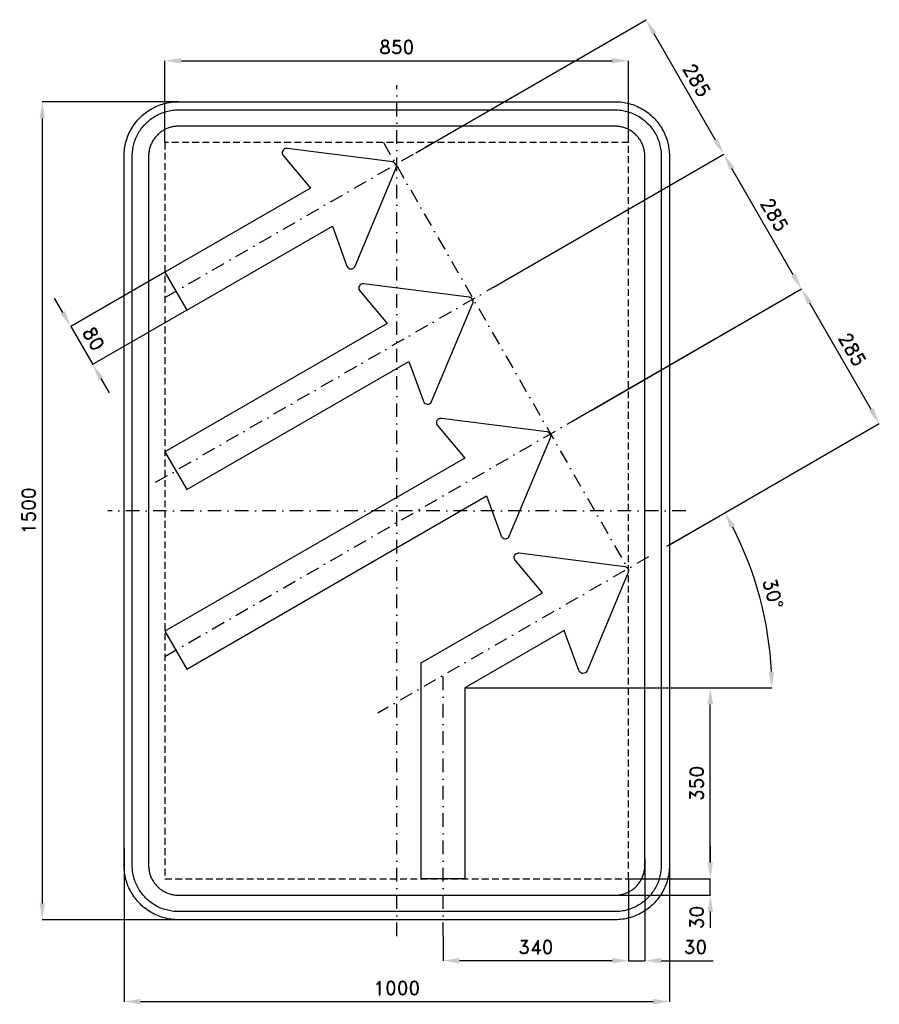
# Model space of a CAD drawing. Header units: millimetres. Extents: x -691 to 885, y -905 to 900.
import ezdxf

# ---------------------------------------------------------------- set-up
doc = ezdxf.new("R2010")
doc.units = ezdxf.units.MM
doc.header["$LTSCALE"] = 5
doc.linetypes.add('ČERCHOVANÁX2', pattern=[2, 1, -0.5, 0, -0.5])
doc.linetypes.add('ČÁRKOVANÁX2', pattern=[1.5, 1, -0.5])
doc.layers.add('Kóty', color=2, linetype='Continuous')
doc.layers.add('Značka', color=7, linetype='Continuous')
doc.styles.get("Standard").update_dxf_attribs({"font": 'romand.shx', "height": 25})
doc.dimstyles.get("Standard").update_dxf_attribs({"dimtxt": 25, "dimasz": 30, "dimexe": 0.18, "dimexo": 0.0625, "dimgap": 12.5, "dimtad": 1, "dimdec": 0, "dimzin": 0, "dimdsep": 46, "dimtxsty": 'Standard', "dimcen": 0.09, "dimadec": 0, "dimazin": 0, "dimtfac": 1, "dimtdec": 0, "dimtofl": 0, "dimtmove": 0, "dimatfit": 3, "dimfxl": 1, "dimtolj": 1, "dimtzin": 0, "dimarcsym": 0})

# ---------------------------------------------------------------- blocks, each defined once
blk = doc.blocks.new('*D0')
at = {"layer": 'Defpoints', "color": 0, "transparency": 16777216}
for p in [(500, -548.8), (-500, -619.3), (500, -900)]:
    blk.add_point(p, dxfattribs=at)
at = {"layer": 'Kóty', "color": 0, "lineweight": -2, "transparency": 16777216}
for p, q in [((500, -548.9), (500, -900.2)), ((-500, -619.4), (-500, -900.2)), ((-470, -900), (470, -900))]:
    blk.add_line(p, q, dxfattribs=at)
at = {"layer": 'Kóty', "color": 0, "transparency": 16777216}
for points in [[(-470, -895), (-470, -905), (-500, -900)], [(470, -895), (470, -905), (500, -900)]]:
    blk.add_solid(points, dxfattribs=at)
at = {"layer": 'Kóty', "color": 0, "transparency": 16777216, "insert": (0, -875), "char_height": 25, "attachment_point": 5}
blk.add_mtext('\\A1;1000', dxfattribs=at)
blk = doc.blocks.new('*D1')
at = {"layer": 'Defpoints', "color": 0, "transparency": 16777216}
for p in [(500, -622), (-500, -634.2), (500, -900)]:
    blk.add_point(p, dxfattribs=at)
at = {"layer": 'Kóty', "color": 0, "lineweight": -2, "transparency": 16777216}
for p, q in [((500, -622.1), (500, -900.2)), ((-500, -634.2), (-500, -900.2)), ((-470, -900), (470, -900))]:
    blk.add_line(p, q, dxfattribs=at)
at = {"layer": 'Kóty', "color": 0, "transparency": 16777216}
for points in [[(-470, -895), (-470, -905), (-500, -900)], [(470, -895), (470, -905), (500, -900)]]:
    blk.add_solid(points, dxfattribs=at)
at = {"layer": 'Kóty', "color": 0, "transparency": 16777216, "insert": (0, -875), "char_height": 25, "attachment_point": 5}
blk.add_mtext('\\A1;1000', dxfattribs=at)
blk = doc.blocks.new('*D2')
at = {"layer": 'Defpoints', "color": 0, "transparency": 16777216}
for p in [(425, 825), (-425, 675), (425, 675)]:
    blk.add_point(p, dxfattribs=at)
at = {"layer": 'Kóty', "color": 0, "lineweight": -2, "transparency": 16777216}
for p, q in [((-425, 675.0625), (-425, 825.18)), ((-395, 825), (395, 825)), ((425, 675.0625), (425, 825.18))]:
    blk.add_line(p, q, dxfattribs=at)
at = {"layer": 'Kóty', "color": 0, "transparency": 16777216}
for points in [[(-395, 830), (-395, 820), (-425, 825)], [(395, 830), (395, 820), (425, 825)]]:
    blk.add_solid(points, dxfattribs=at)
at = {"layer": 'Kóty', "color": 0, "transparency": 16777216, "insert": (0, 850), "char_height": 25, "attachment_point": 5}
blk.add_mtext('\\A1;850', dxfattribs=at)
blk = doc.blocks.new('*D3')
at = {"layer": 'Defpoints', "color": 0, "transparency": 16777216}
for p in [(125, -324.993), (575, -324.993), (425, -675)]:
    blk.add_point(p, dxfattribs=at)
at = {"layer": 'Kóty', "color": 0, "lineweight": -2, "transparency": 16777216}
for p, q in [((125.0625, -324.993), (575.18, -324.993)), ((575, -645), (575, -354.993)), ((425.0625, -675), (575.18, -675))]:
    blk.add_line(p, q, dxfattribs=at)
at = {"layer": 'Kóty', "color": 0, "transparency": 16777216}
for points in [[(570, -354.993), (580, -354.993), (575, -324.993)], [(570, -645), (580, -645), (575, -675)]]:
    blk.add_solid(points, dxfattribs=at)
at = {"layer": 'Kóty', "color": 0, "transparency": 16777216, "insert": (550, -499.9965), "char_height": 25, "attachment_point": 5, "rotation": 90}
blk.add_mtext('\\A1;350', dxfattribs=at)
blk = doc.blocks.new('*D4')
at = {"layer": 'Defpoints', "color": 0, "transparency": 16777216}
for p in [(742.2, 406.6), (357.5, 184.5), (500, -62.3)]:
    blk.add_point(p, dxfattribs=at)
at = {"layer": 'Kóty', "color": 0, "lineweight": -2, "transparency": 16777216}
for p, q in [((357.6, 184.5), (742.4, 406.7)), ((869.7, 185.7), (757.2, 380.6)), ((500.1, -62.3), (884.9, 159.9))]:
    blk.add_line(p, q, dxfattribs=at)
at = {"layer": 'Kóty', "color": 0, "transparency": 16777216}
for points in [[(761.6, 383.1), (752.9, 378.1), (742.2, 406.6)], [(874, 188.2), (865.4, 183.2), (884.7, 159.8)]]:
    blk.add_solid(points, dxfattribs=at)
at = {"layer": 'Kóty', "color": 0, "transparency": 16777216, "insert": (835.1, 295.7), "char_height": 25, "attachment_point": 5, "rotation": 299.9969}
blk.add_mtext('\\A1;285', dxfattribs=at)
blk = doc.blocks.new('*D5')
at = {"layer": 'Defpoints', "color": 0, "transparency": 16777216}
for p in [(599.7, 653.4), (177.4, 409.6), (319.9, 162.8)]:
    blk.add_point(p, dxfattribs=at)
at = {"layer": 'Kóty', "color": 0, "lineweight": -2, "transparency": 16777216}
for p, q in [((177.5, 409.6), (599.9, 653.5)), ((727.2, 432.6), (614.7, 627.4)), ((320, 162.8), (742.4, 406.7))]:
    blk.add_line(p, q, dxfattribs=at)
at = {"layer": 'Kóty', "color": 0, "transparency": 16777216}
for points in [[(619.1, 629.9), (610.4, 624.9), (599.7, 653.4)], [(731.6, 435.1), (722.9, 430.1), (742.2, 406.6)]]:
    blk.add_solid(points, dxfattribs=at)
at = {"layer": 'Kóty', "color": 0, "transparency": 16777216, "insert": (692.6, 542.5), "char_height": 25, "attachment_point": 5, "rotation": 299.9979}
blk.add_mtext('\\A1;285', dxfattribs=at)
blk = doc.blocks.new('*D6')
at = {"layer": 'Defpoints', "color": 0, "transparency": 16777216}
for p in [(457.3, 900.2), (35, 656.5), (177.5, 409.6)]:
    blk.add_point(p, dxfattribs=at)
at = {"layer": 'Kóty', "color": 0, "lineweight": -2, "transparency": 16777216}
for p, q in [((35, 656.5), (457.4, 900.3)), ((584.7, 679.4), (472.3, 874.3)), ((177.5, 409.7), (599.9, 653.5))]:
    blk.add_line(p, q, dxfattribs=at)
at = {"layer": 'Kóty', "color": 0, "transparency": 16777216}
for points in [[(476.6, 876.8), (467.9, 871.8), (457.3, 900.2)], [(589.1, 681.9), (580.4, 676.9), (599.7, 653.4)]]:
    blk.add_solid(points, dxfattribs=at)
at = {"layer": 'Kóty', "color": 0, "transparency": 16777216, "insert": (550.1, 789.3), "char_height": 25, "attachment_point": 5, "rotation": 299.9969}
blk.add_mtext('\\A1;285', dxfattribs=at)
blk = doc.blocks.new('*D7')
at = {"layer": 'Defpoints', "color": 0, "transparency": 16777216}
for p in [(494.9, -65.3), (677.9, -213.4), (85, -301.9), (125.1, -325), (540.5, -325)]:
    blk.add_point(p, dxfattribs=at)
at = {"layer": 'Kóty', "color": 0, "lineweight": -2, "transparency": 16777216}
for p, q in [((495, -65.2), (601.7, -3.6)), ((540.5, -325), (687.9, -325))]:
    blk.add_line(p, q, dxfattribs=at)
blk.add_arc((45, -325), 642.7, 2.6748, 27.3221, dxfattribs=at)
at = {"layer": 'Kóty', "color": 0, "transparency": 16777216}
for points in [[(611.6, -32.4), (620.4, -27.6), (601.6, -3.7)], [(692, -294.9), (682, -295.1), (687.7, -325)]]:
    blk.add_solid(points, dxfattribs=at)
at = {"layer": 'Kóty', "color": 0, "transparency": 16777216, "insert": (689.9, -152.2), "char_height": 25, "attachment_point": 5, "rotation": 284.9984}
blk.add_mtext('\\A1;30°', dxfattribs=at)
blk = doc.blocks.new('*D8')
at = {"layer": 'Defpoints', "color": 0, "transparency": 16777216}
for p in [(-400, 750), (-650, -750), (-375.5, -750)]:
    blk.add_point(p, dxfattribs=at)
at = {"layer": 'Kóty', "color": 0, "lineweight": -2, "transparency": 16777216}
for p, q in [((-400.1, 750), (-650.2, 750)), ((-650, 720), (-650, -720)), ((-375.6, -750), (-650.2, -750))]:
    blk.add_line(p, q, dxfattribs=at)
at = {"layer": 'Kóty', "color": 0, "transparency": 16777216}
for points in [[(-655, 720), (-645, 720), (-650, 750)], [(-655, -720), (-645, -720), (-650, -750)]]:
    blk.add_solid(points, dxfattribs=at)
at = {"layer": 'Kóty', "color": 0, "transparency": 16777216, "insert": (-675, 0), "char_height": 25, "attachment_point": 5, "rotation": 90}
blk.add_mtext('\\A1;1500', dxfattribs=at)
blk = doc.blocks.new('*D9')
at = {"layer": 'Defpoints', "color": 0, "transparency": 16777216}
for p in [(425.0625, -675), (85, -780), (85, -825)]:
    blk.add_point(p, dxfattribs=at)
at = {"layer": 'Kóty', "color": 0, "lineweight": -2, "transparency": 16777216}
for p, q in [((425.0625, -675.0625), (425.0625, -825.18)), ((85, -780.0625), (85, -825.18)), ((395.0625, -825), (115, -825))]:
    blk.add_line(p, q, dxfattribs=at)
at = {"layer": 'Kóty', "color": 0, "transparency": 16777216}
for points in [[(115, -820), (115, -830), (85, -825)], [(395.0625, -820), (395.0625, -830), (425.0625, -825)]]:
    blk.add_solid(points, dxfattribs=at)
at = {"layer": 'Kóty', "color": 0, "transparency": 16777216, "insert": (255.03125, -800), "char_height": 25, "attachment_point": 5}
blk.add_mtext('\\A1;340', dxfattribs=at)
blk = doc.blocks.new('*D10')
at = {"layer": 'Defpoints', "color": 0, "transparency": 16777216}
for p in [(455, -637), (425.1, -675), (455, -825)]:
    blk.add_point(p, dxfattribs=at)
at = {"layer": 'Kóty', "color": 0, "lineweight": -2, "transparency": 16777216}
for p, q in [((455, -637.1), (455, -825.2)), ((425.1, -675.1), (425.1, -825.2)), ((395.1, -825), (365.1, -825)), ((485, -825), (580.5, -825))]:
    blk.add_line(p, q, dxfattribs=at)
at = {"layer": 'Kóty', "color": 0, "transparency": 16777216}
for points in [[(395.1, -820), (395.1, -830), (425.1, -825)], [(485, -820), (485, -830), (455, -825)]]:
    blk.add_solid(points, dxfattribs=at)
at = {"layer": 'Kóty', "color": 0, "transparency": 16777216, "insert": (547.7, -800), "char_height": 25, "attachment_point": 5}
blk.add_mtext('\\A1;30', dxfattribs=at)

msp = doc.modelspace()

# ---------------------------------------------------------------- linework, layer by layer
at = {"layer": 'Kóty'}
for p, q in [((-425, 437.1), (-597.6, 337.5)), ((-612.4, 363.5), (-627.4, 389.5)), ((-385, 367.8), (-557.6, 268.2)), ((-542.4, 242.3), (-527.4, 216.3)), ((575, -615), (575, -645)), ((425, -675), (575.2, -675)), ((366.1, -705), (575.2, -705)), ((575, -735), (575, -765))]:
    msp.add_line(p, q, dxfattribs=at)
for points in [[(-597.4, 337.6), (-557.4, 268.3)], [(575, -705), (575, -675)], [(425.1, -825), (455, -825)]]:
    msp.add_lwpolyline(points, dxfattribs=at)
for points in [[(-608.1, 366), (-616.7, 361), (-597.4, 337.6)], [(-538.1, 244.8), (-546.7, 239.8), (-557.4, 268.3)], [(570, -645), (580, -645), (575, -675)], [(570, -735), (580, -735), (575, -705)]]:
    msp.add_solid(points, dxfattribs=at)
at = {"layer": 'Značka', "color": 6, "linetype": 'ČERCHOVANÁX2', "ltscale": 5}
for p, q in [((-425, 390.9), (69.5, 676.4)), ((186.3, 414.8), (-457.4, 43.1)), ((-425, -267.2), (353.1, 182)), ((461.7, -84.5), (-34.9, -371.1))]:
    msp.add_line(p, q, dxfattribs=at)
at = {"layer": 'Značka', "color": 5}
msp.add_line((-425, 108), (-385, 38.7), dxfattribs=at)
at = {"layer": 'Značka', "color": 6, "linetype": 'ČERCHOVANÁX2', "ltscale": 5}
for points in [[(0, -780), (0, 780)], [(-24.2, 675), (425, -108.1)], [(530, 0), (-530, 0)], [(85, -780), (85, -301.9)]]:
    msp.add_lwpolyline(points, dxfattribs=at)
at = {"layer": 'Značka', "color": 5}
for points in [[(-400, -750), (-400.4, -750), (-400.8, -750, -0.03218), (-413.7, -749.1, -0.035443), (-426.4, -746.5, -0.036267), (-438.7, -742.3, -0.03442), (-450.2, -736.5, -0.033722), (-461, -729.3, -0.034085), (-470.7, -720.7, -0.034209), (-479.3, -711, -0.034229), (-486.5, -700.2, -0.034044), (-492.3, -688.7, -0.033412), (-496.5, -676.4, -0.034127), (-499.1, -663.7, -0.036745), (-500, -650.8), (-500, -650.4), (-500, -650), (-500, 650), (-500, 650.4), (-500, 650.8, -0.03218), (-499.1, 663.7, -0.035441), (-496.5, 676.4, -0.03627), (-492.3, 688.7, -0.034417), (-486.5, 700.2, -0.033719), (-479.3, 711, -0.034078), (-470.7, 720.7, -0.034208), (-461, 729.3, -0.034227), (-450.2, 736.5, -0.034051), (-438.7, 742.3, -0.033416), (-426.4, 746.5, -0.034129), (-413.7, 749.1, -0.036746), (-400.8, 750), (-400.4, 750), (-400, 750), (400, 750), (400.4, 750), (400.8, 750, -0.032179), (413.7, 749.1, -0.035451), (426.4, 746.5, -0.036282), (438.7, 742.3, -0.034425), (450.2, 736.5, -0.033731), (461, 729.3, -0.034081), (470.7, 720.7, -0.034214), (479.3, 711, -0.034229), (486.5, 700.2, -0.034034), (492.3, 688.6, -0.033411), (496.5, 676.4, -0.034122), (499.1, 663.7, -0.036741), (500, 650.8), (500, 650.4), (500, 650), (500, -650), (500, -650.4), (500, -650.8, -0.032179), (499.1, -663.7, -0.035442), (496.5, -676.4, -0.036264), (492.3, -688.7, -0.034415), (486.5, -700.2, -0.033719), (479.3, -711, -0.034086), (470.7, -720.7, -0.034205), (461, -729.3, -0.03423), (450.2, -736.5, -0.034046), (438.7, -742.3, -0.033413), (426.4, -746.5, -0.034127), (413.7, -749.1, -0.036745), (400.8, -750), (400.4, -750), (400, -750), (-400, -750)], [(-400, -735), (-400.3, -735), (-400.7, -735, -0.03218), (-411.6, -734.2, -0.035443), (-422.4, -732, -0.036267), (-432.9, -728.5, -0.03442), (-442.7, -723.5, -0.033721), (-451.9, -717.4, -0.034085), (-460.1, -710.1, -0.034209), (-467.4, -701.9, -0.034229), (-473.5, -692.7, -0.034045), (-478.4, -682.9, -0.033412), (-482, -672.4, -0.034127), (-484.3, -661.6, -0.036745), (-485, -650.7), (-485, -650.3), (-485, -650), (-485, 650), (-485, 650.3), (-485, 650.7, -0.032181), (-484.2, 661.6, -0.035444), (-482, 672.4, -0.036267), (-478.5, 682.9, -0.034419), (-473.5, 692.7, -0.033711), (-467.4, 701.9, -0.034078), (-460.1, 710.1, -0.034195), (-451.9, 717.4, -0.034219), (-442.7, 723.5, -0.034051), (-432.9, 728.4, -0.033409), (-422.4, 732, -0.034121), (-411.6, 734.3, -0.036745), (-400.7, 735), (-400.3, 735), (-400, 735), (400, 735), (400.3, 735), (400.7, 735, -0.032174), (411.6, 734.2, -0.03544), (422.4, 732, -0.036261), (432.9, 728.5, -0.03443), (442.7, 723.5, -0.033731), (451.9, 717.4, -0.03408), (460.1, 710.1, -0.034212), (467.4, 701.9, -0.03423), (473.5, 692.7, -0.034037), (478.4, 682.9, -0.033418), (482, 672.4, -0.034127), (484.3, 661.6, -0.036751), (485, 650.7), (485, 650.3), (485, 650), (485, -650), (485, -650.3), (485, -650.7, -0.032185), (484.2, -661.6, -0.03545), (482, -672.4, -0.036271), (478.5, -682.9, -0.034419), (473.5, -692.7, -0.033715), (467.4, -701.9, -0.034083), (460.1, -710.1, -0.034209), (451.9, -717.4, -0.034231), (442.7, -723.5, -0.034042), (432.9, -728.4, -0.033411), (422.4, -732, -0.034127), (411.6, -734.3, -0.036745), (400.7, -735), (400.3, -735), (400, -735), (-400, -735)], [(-400, -705), (400, -705), (400.2, -705), (400.4, -705, 0.03218), (407.5, -704.5, 0.035442), (414.5, -703.1, 0.036265), (421.3, -700.8, 0.034422), (427.6, -697.6, 0.033717), (433.6, -693.6, 0.034088), (438.9, -688.9, 0.034212), (443.6, -683.6, 0.034229), (447.6, -677.6, 0.034042), (450.7, -671.3, 0.033412), (453.1, -664.5, 0.034125), (454.5, -657.5, 0.036743), (455, -650.4), (455, -650.2), (455, -650), (455, 650), (455, 650.2), (455, 650.4, 0.032187), (454.5, 657.5, 0.035442), (453.1, 664.5, 0.036278), (450.8, 671.3, 0.034421), (447.6, 677.6, 0.033718), (443.6, 683.5, 0.034078), (438.9, 688.9, 0.034199), (433.6, 693.6, 0.034236), (427.6, 697.6, 0.03403), (421.3, 700.8, 0.033395), (414.5, 703, 0.034109), (407.5, 704.5, 0.036744), (400.4, 705), (400.2, 705), (400, 705), (-400, 705), (-400.2, 705), (-400.4, 705, 0.032171), (-407.5, 704.5, 0.035429), (-414.5, 703, 0.036266), (-421.3, 700.8, 0.034431), (-427.6, 697.6, 0.033735), (-433.6, 693.6, 0.034079), (-438.9, 688.9, 0.034224), (-443.6, 683.5, 0.034235), (-447.6, 677.6, 0.03404), (-450.7, 671.3, 0.033409), (-453.1, 664.5, 0.034125), (-454.5, 657.5, 0.036745), (-455, 650.4), (-455, 650.2), (-455, 650), (-455, -650), (-455, -650.2), (-455, -650.4, 0.03218), (-454.5, -657.5, 0.035443), (-453.1, -664.5, 0.036267), (-450.8, -671.3, 0.034421), (-447.6, -677.6, 0.033721), (-443.6, -683.6, 0.034084), (-438.9, -688.9, 0.034208), (-433.6, -693.6, 0.03423), (-427.6, -697.6, 0.034044), (-421.3, -700.7, 0.033412), (-414.5, -703.1, 0.034127), (-407.5, -704.5, 0.036745), (-400.4, -705), (-400.2, -705), (-400, -705)], [(-385, 367.8), (-118.1, 521.9), (-91.4, 448.6), (-91.2, 448.2), (-91, 447.7), (-89.9, 446.1), (-88.5, 444.8), (-86.4, 443.7), (-84, 443.4, 0.079556), (-81.7, 443.6), (-79.5, 444.6), (-78, 445.9), (-76.9, 447.4), (-76.7, 447.8), (-76.5, 448.3), (-1, 628.4), (-0.9, 628.7), (-0.8, 629.1), (-0.4, 630.5), (-0.4, 632), (-0.7, 633.8), (-1.5, 635.5), (-2.6, 636.9), (-4, 638.1), (-5.3, 638.8), (-6.7, 639.3), (-7, 639.3), (-7.4, 639.4), (-201.1, 664.1), (-201.6, 664.2), (-202, 664.2, 0.063584), (-203.9, 664), (-205.7, 663.3), (-207.7, 661.9), (-209.1, 660), (-210, 657.8), (-210.1, 655.4), (-209.7, 653.5), (-208.8, 651.8), (-208.5, 651.4), (-208.2, 651.1), (-158.1, 591.2), (-425, 437.1)], [(-385, 38.7), (22.3, 273.9), (49, 200.6), (49.2, 200.1), (49.4, 199.7), (50.5, 198.1), (51.9, 196.8), (54, 195.7), (56.4, 195.3, 0.079393), (58.7, 195.6), (60.9, 196.6), (62.4, 197.8), (63.5, 199.4), (63.7, 199.8), (63.9, 200.2), (139.4, 380.3), (139.5, 380.7), (139.6, 381), (140, 382.5), (140, 383.9), (139.7, 385.7), (138.9, 387.4), (137.8, 388.9), (136.4, 390.1), (135.1, 390.8), (133.7, 391.2), (133.4, 391.3), (133, 391.4), (-60.7, 416.1), (-61.2, 416.1), (-61.6, 416.2, 0.063584), (-63.5, 416), (-65.3, 415.3), (-67.3, 413.9), (-68.7, 412), (-69.6, 409.8), (-69.7, 407.4), (-69.3, 405.5), (-68.4, 403.8), (-68.1, 403.4), (-67.8, 403), (-17.7, 343.2), (-425, 108)], [(-385, -290.3), (164.8, 27.1), (191.5, -46.3), (191.7, -46.7), (191.9, -47.1), (193, -48.7), (194.4, -50), (196.5, -51.1), (198.9, -51.5, 0.079393), (201.2, -51.2), (203.4, -50.2), (204.9, -49), (206, -47.5), (206.2, -47), (206.4, -46.6), (281.9, 133.5), (282, 133.9), (282.1, 134.2), (282.5, 135.6), (282.5, 137.1), (282.2, 138.9), (281.4, 140.6), (280.3, 142.1), (278.9, 143.3), (277.6, 144), (276.2, 144.4), (275.9, 144.5), (275.5, 144.5), (81.8, 169.3), (81.3, 169.3), (80.9, 169.3, 0.063584), (79, 169.1), (77.2, 168.5), (75.2, 167.1), (73.8, 165.2), (72.9, 162.9), (72.8, 160.6), (73.2, 158.7), (74.1, 157), (74.4, 156.6), (74.7, 156.2), (124.8, 96.4), (-425, -221)], [(45, -675), (45, -278.8), (267.3, -150.5), (217.2, -90.6), (216.9, -90.2), (216.6, -89.9), (215.8, -88.1), (215.3, -86.3), (215.5, -83.9), (216.3, -81.6), (217.7, -79.7), (219.7, -78.4), (221.5, -77.7), (223.4, -77.5), (223.8, -77.5), (224.3, -77.5), (418, -102.3), (418.4, -102.3), (418.8, -102.4), (420.2, -102.8), (421.4, -103.6), (422.9, -104.7), (423.9, -106.2), (424.7, -107.9), (425, -109.7), (425, -111.2), (424.6, -112.6), (424.5, -113), (424.4, -113.3), (349, -293.4), (348.8, -293.9), (348.5, -294.3), (347.4, -295.8), (345.9, -297), (343.8, -298.1), (341.4, -298.3, -0.079491), (339, -297.9), (336.9, -296.8), (335.5, -295.6), (334.4, -294), (334.2, -293.5), (334.1, -293.1), (307.3, -219.8), (125, -325), (125, -675), (45, -675)]]:
    msp.add_lwpolyline(points, format="xyb", dxfattribs=at)
at = {"layer": 'Značka', "color": 6, "linetype": 'ČÁRKOVANÁX2', "ltscale": 2.5}
msp.add_lwpolyline([(425, -675), (425, 675), (-425, 675), (-425, -675)], close=True, dxfattribs=at)
at = {"layer": 'Značka', "color": 5}
for points in [[(-425, 437.1), (-385, 367.8)], [(-425, -221), (-385, -290.3)]]:
    msp.add_lwpolyline(points, dxfattribs=at)

# ---------------------------------------------------------------- texts
at = {"layer": 'Kóty', "char_height": 25, "attachment_point": 5}
for s, insert, rotation in [('\\A1;80', (-555.8, 315.4), 300.0007), ('\\A1;30', (550, -745.7), 90)]:
    msp.add_mtext(s, dxfattribs=dict(at, insert=insert, rotation=rotation))

# ---------------------------------------------------------------- dimensions: what is measured, and where the dimension line sits
at = {"layer": 'Kóty'}
for p1, p2, distance, picture, middle in [((177.5, 409.6), (35, 656.5), -487.6, '*D6', (550.1, 789.3)), ((319.9, 162.8), (177.4, 409.6), -487.6, '*D5', (692.6, 542.5)), ((500, -62.3), (357.5, 184.5), -444.2, '*D4', (835.1, 295.7))]:
    dim = msp.add_aligned_dim(p1=p1, p2=p2, distance=distance, dimstyle='Standard', dxfattribs=at)
    dim.commit()
    dim.dimension.update_dxf_attribs({"geometry": picture, "text_midpoint": middle})
for base, p1, p2, picture, middle in [((425, 825), (-425, 675), (425, 675), '*D2', (0, 850)), ((500, -900), (-500, -619.3), (500, -548.8), '*D0', (0, -875)), ((500, -900), (-500, -634.2), (500, -622), '*D1', (0, -875)), ((455, -825), (425.1, -675), (455, -637), '*D10', (547.7, -800)), ((85, -825), (425.1, -675), (85, -780), '*D9', (255, -800))]:
    dim = msp.add_linear_dim(base=base, p1=p1, p2=p2, dimstyle='Standard', dxfattribs=at)
    dim.commit()
    dim.dimension.update_dxf_attribs({"geometry": picture, "text_midpoint": middle})
for base, p1, p2, picture, middle in [((-650, -750), (-400, 750), (-375.5, -750), '*D8', (-675, 0)), ((575, -325), (425, -675), (125, -325), '*D3', (550, -500))]:
    dim = msp.add_linear_dim(base=base, p1=p1, p2=p2, angle=90, dimstyle='Standard', dxfattribs=at)
    dim.commit()
    dim.dimension.update_dxf_attribs({"geometry": picture, "text_midpoint": middle})
dim = msp.add_angular_dim_2l(base=(677.9, -213.4), line1=((85, -301.9), (494.9, -65.3)), line2=((125.1, -325), (540.5, -325)), dimstyle='Standard', dxfattribs=at)
dim.commit()
dim.dimension.update_dxf_attribs({"geometry": '*D7', "text_midpoint": (689.9, -152.2)})

doc.saveas('drawing.dxf')
